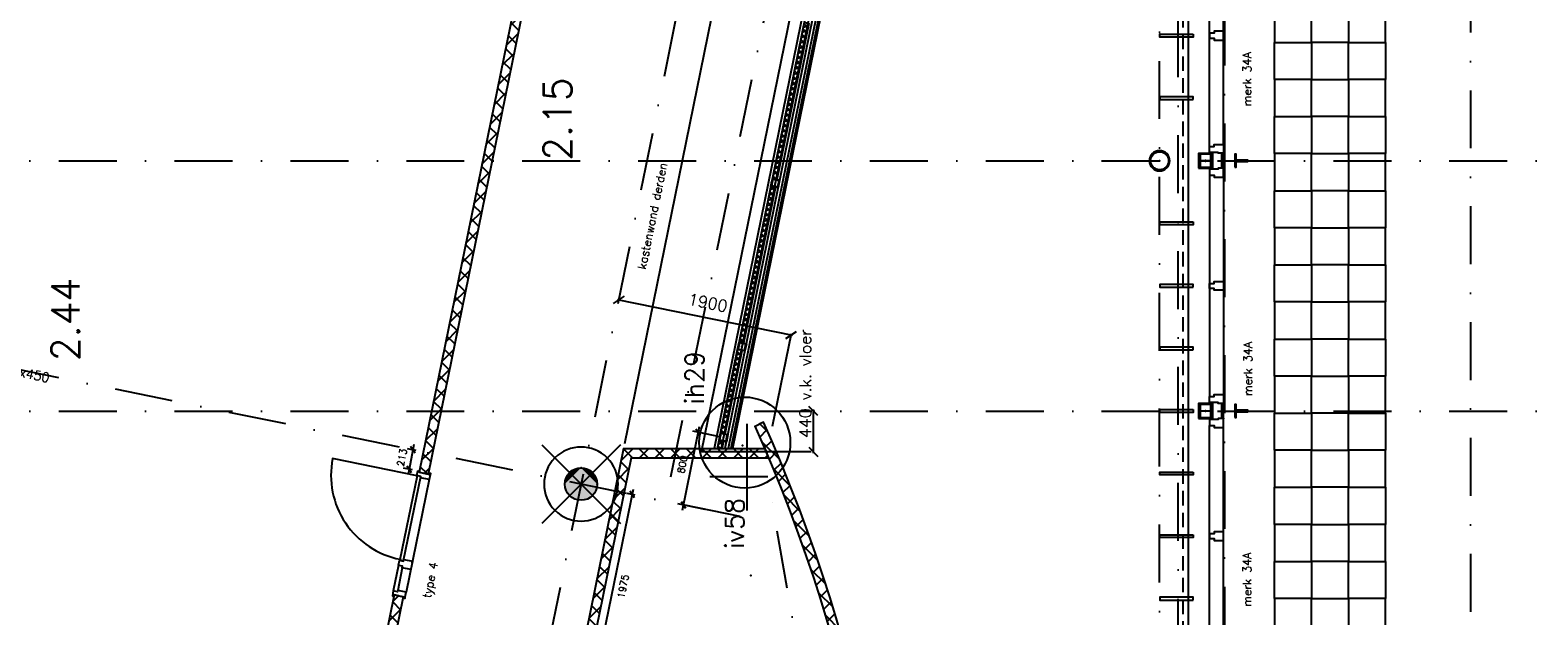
# Model space of a CAD drawing. Extents: x -33346 to 151546, y -8083 to 129543.
# Tile 40 of 68: x 24143 to 40408, y 48437 to 54756. Entities that reach past the tile are written whole.
import ezdxf
from ezdxf.enums import TextEntityAlignment as Align

# ---------------------------------------------------------------- set-up
doc = ezdxf.new("R2010")
doc.units = 0
doc.header["$LTSCALE"] = 50
doc.header["$MEASUREMENT"] = 0
doc.header["$PDSIZE"] = -1
for name, pattern in [('DASHDOT', [25, 12.5, -6.25, 0, -6.25]), ('HIDDEN2', [0.1875, 0.125, -0.0625]), ('XREF2$0$DASHDOT', [25, 12.5, -6.25, 0, -6.25]), ('XREF2$0$DD1', [2.66667, 1.66667, -0.5, 0, -0.5]), ('XREF2$0$HIDDEN', [9.375, 6.25, -3.125])]:
    doc.linetypes.add(name, pattern=pattern)
doc.layers.get('0').update_dxf_attribs({"linetype": 'CONTINUOUS'})
doc.layers.get('DEFPOINTS').update_dxf_attribs({"linetype": 'CONTINUOUS'})
for name, color, linetype in [('00', 7, 'CONTINUOUS'), ('_BRANDCOMPART', 6, 'DASHDOT'), ('_DETAILNUMMERS', 4, 'CONTINUOUS'), ('_DETAILNUMMERSTEKST', 4, 'CONTINUOUS'), ('A--01A1_ACEER', 1, 'CONTINUOUS'), ('A--A21--_F-23-', 9, 'CONTINUOUS'), ('A--A22--_F123-', 9, 'CONTINUOUS'), ('A--A28--_F-2--', 7, 'CONTINUOUS'), ('A--A28--_F12--', 7, 'CONTINUOUS'), ('A--L13A4C_VLOEREN', 4, 'HIDDEN2'), ('A--L21--', 3, 'CONTINUOUS'), ('A--L21--_F-2--', 7, 'CONTINUOUS'), ('A--L21--LICHTE_BINNEN', 2, 'CONTINUOUS'), ('A--L21A1_BUITENWAND', 1, 'CONTINUOUS'), ('A--L21A2_BUITENWAND', 2, 'CONTINUOUS'), ('A--L21D2_BUITENWANDEN', 2, 'CONTINUOUS'), ('A--L22--', 7, 'CONTINUOUS'), ('A--L22--_F-2--', 7, 'CONTINUOUS'), ('A--L22A1_BINNENWAND', 1, 'CONTINUOUS'), ('A--L22A2_BINNENWAND', 2, 'CONTINUOUS'), ('A--L22AC1_BINNENWAND', 1, 'HIDDEN2'), ('A--L28--', 7, 'CONTINUOUS'), ('A--L28--_F-2--', 7, 'CONTINUOUS'), ('A--L28--_F12--', 7, 'CONTINUOUS'), ('A--L28D4_KONSTRUKTIES', 4, 'CONTINUOUS'), ('A--L32--', 7, 'CONTINUOUS'), ('A--L32--_F123-', 1, 'CONTINUOUS'), ('A--L32--_F123-DRAAIR', 7, 'CONTINUOUS'), ('A--M$1A-_F123-', 1, 'CONTINUOUS'), ('A--M1$A-_F123-', 1, 'CONTINUOUS'), ('A--T$1A-25_TEKST', 2, 'CONTINUOUS'), ('A--T$1A-_F123-_RNR', 4, 'CONTINUOUS'), ('A--T01A-70_TEKST', 5, 'CONTINUOUS'), ('TEKST_KOZIJNMERK', 2, 'CONTINUOUS'), ('X--LR---_CP', 7, 'CONTINUOUS'), ('XREF2$0$A--L$7A-_STRAMIEN', 1, 'XREF2$0$DASHDOT'), ('XREF2$0$A--L$7AC3-_STRAMIE', 3, 'XREF2$0$DASHDOT'), ('XREF2$0$A--L90--_F---402', 250, 'CONTINUOUS'), ('XREF2$0$A--L90--_F-23-', 7, 'CONTINUOUS'), ('XREF2$0$A--L90--_F123-', 7, 'CONTINUOUS'), ('XREF2$0$A--T$7A8-_STRAMIEN', 8, 'XREF2$0$DASHDOT'), ('XREF2$0$STRAMIEN', 1, 'XREF2$0$DD1')]:
    doc.layers.add(name, color=color, linetype=linetype)
doc.styles.add('ALFA-0_25', font='ROMANS')
doc.styles.add('B-01', font='SIMPLEX.SHX', dxfattribs={"width": 0.8, "height": 4.5})
doc.styles.add('HIEMSTRA', font='romans.shx')
doc.dimstyles.get("Standard").update_dxf_attribs({"dimscale": 40, "dimtxt": 2.5, "dimasz": 2, "dimexe": 0.3, "dimexo": 0.3, "dimgap": 2, "dimtad": 1, "dimdec": 0, "dimzin": 0, "dimtxsty": 'HIEMSTRA', "dimblk1": 'OBLIQUE', "dimblk2": 'OBLIQUE', "dimsah": 1, "dimcen": -0.09, "dimdle": 0.3, "dimse1": 1, "dimclrd": 2, "dimclre": 2, "dimclrt": 3, "dimazin": 3, "dimtfac": 1, "dimtdec": 4, "dimtofl": 0, "dimtmove": 0, "dimatfit": 3, "dimtvp": 625, "dimtolj": 1, "dimtzin": 0})
doc.dimstyles.new('STANDARD$0', dxfattribs={"dimscale": 50, "dimtxt": 2.5, "dimasz": 2, "dimexe": 2, "dimexo": 0, "dimgap": 2, "dimtad": 1, "dimdec": 0, "dimzin": 0, "dimtxsty": 'ALFA-0_25', "dimblk1": 'OBLIQUE', "dimblk2": 'OBLIQUE', "dimsah": 1, "dimcen": -3, "dimdle": 2, "dimclrd": 1, "dimclre": 1, "dimclrt": 2, "dimazin": 3, "dimtfac": 0.666667, "dimtofl": 0, "dimtmove": 0, "dimatfit": 3, "dimtvp": 0.833333, "dimtolj": 1, "dimtzin": 0})
pattern_1 = [(45, (-30585.21, -50191.86), (-84.85281, 84.85281), []), (135, (-30585.21, -50191.86), (-84.85281, -84.85281), [])]

# ---------------------------------------------------------------- blocks, each defined once
blk = doc.blocks.new('DR_930TYPE4')
at = {"layer": 'A--L32--_F123-', "color": 1}
for p, q in [((67, 0), (1307, 0)), ((1038, -139), (1322, -139)), ((1057, -94), (1307, -94))]:
    blk.add_line(p, q, dxfattribs=at)
at = {"layer": 'A--L32--_F123-'}
for points in [[(0, -9), (0, 0), (67, 0), (67, -94), (52, -94), (52, -139), (0, -139), (0, -121), (12, -121), (12, -9), (0, -9)], [(969, 0), (1055, 0), (1057, 0), (1057, -94), (1057, -94), (1040, -94), (1040, -137), (1038, -139), (986, -139), (984, -137), (984, -94), (969, -94), (967, -94), (967, 0)], [(1374, -9), (1374, 0), (1307, 0), (1307, -94), (1322, -94), (1322, -139), (1374, -139), (1374, -121), (1362, -121), (1362, -9), (1374, -9)], [(54, -96), (54, -136), (980, -136), (977, -96), (54, -96)]]:
    blk.add_lwpolyline(points, close=True, dxfattribs=at)
blk.add_point((1374, 0), dxfattribs=at)
blk.add_point((1374, 0), dxfattribs=at)
at = {"layer": 'A--L32--_F123-DRAAIR', "color": 1}
blk.add_lwpolyline([(54, -136), (54, -1066, 0.414214), (973, -136)], format="xyb", dxfattribs=at)
at = {"layer": 'X--LR---_CP', "color": 1, "linetype": 'CONTINUOUS'}
blk.add_point((0, 0), dxfattribs=at)
at = {"layer": 'X--LR---_CP', "color": 1}
blk.add_point((982, 0), dxfattribs=at)
blk = doc.blocks.new('*U897')
at = {"layer": 'A--A22--_F123-', "linetype": 'CONTINUOUS'}
h = blk.add_hatch(dxfattribs=at)
h.set_pattern_fill('ALFAKRS', color=256, scale=120, style=0)
h.set_pattern_definition([(45, (-29545.71, -55653.86), (-84.85281, 84.85281), []), (135, (-29545.71, -55653.86), (-84.85281, -84.85281), [])])
h.paths.add_polyline_path([(0, 0), (49, -10), (-1108, -5688), (-1157, -5678), (-1206, -5668), (-49, 10)])
at = {"layer": 'A--L22--_F-2--', "color": 2, "linetype": 'CONTINUOUS'}
for points in [[(0, 0), (-49, 10), (-1206, -5668), (-1157, -5678)], [(0, 0), (49, -10), (-1108, -5688), (-1157, -5678)]]:
    blk.add_lwpolyline(points, dxfattribs=at)
blk = doc.blocks.new('_OBLIQUE')
at = {"color": 0, "linetype": 'BYBLOCK'}
blk.add_line((-0.5, -0.5), (0.5, 0.5), dxfattribs=at)
blk = doc.blocks.new('*D64')
at = {"color": 2, "linetype": 'BYBLOCK'}
for p, q in [((30476, 51849), (32367, 51464)), ((32152, 50483), (32356, 51482))]:
    blk.add_line(p, q, dxfattribs=at)
at = {"layer": 'DEFPOINTS', "color": 0, "linetype": 'BYBLOCK'}
for p in [(32353, 51467), (30288, 50848), (32149, 50468)]:
    blk.add_point(p, dxfattribs=at)
at = {"color": 2, "linetype": 'BYBLOCK', "xscale": 100, "yscale": 100, "zscale": 100}
for p, rotation in [((30491, 51846), 168.4862903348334), ((32353, 51467), 348.4862903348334)]:
    blk.add_blockref('_OBLIQUE', p, dxfattribs=dict(at, rotation=rotation))
at = {"color": 3, "linetype": 'BYBLOCK', "insert": (31454, 51816), "char_height": 125, "attachment_point": 5, "rotation": 348.4863, "style": 'HIEMSTRA'}
blk.add_mtext('\\A1;1900', dxfattribs=at)
blk = doc.blocks.new('*U820')
at = {"layer": 'A--A22--_F123-', "linetype": 'CONTINUOUS'}
h = blk.add_hatch(dxfattribs=at)
h.set_pattern_fill('ALFAKRS', color=256, scale=120, style=0)
h.set_pattern_definition([(45, (-28119.64, -48652.58), (-84.85281, 84.85281), []), (135, (-28119.64, -48652.58), (-84.85281, -84.85281), [])])
h.paths.add_polyline_path([(0, 0), (49, -10), (-642, -3405), (-691, -3395), (-731, -3336), (-49, 10)])
at = {"layer": 'A--L22--_F-2--', "color": 2, "linetype": 'CONTINUOUS'}
for points in [[(0, 0), (-49, 10), (-731, -3336), (-731, -3336)], [(0, 0), (49, -10), (-642, -3405), (-642, -3405)]]:
    blk.add_lwpolyline(points, dxfattribs=at)
blk = doc.blocks.new('*U790')
at = {"layer": 'A--A22--_F123-', "linetype": 'CONTINUOUS'}
h = blk.add_hatch(dxfattribs=at)
h.set_pattern_fill('ALFAKRS', color=256, scale=120, style=0)
h.set_pattern_definition(pattern_1)
h.paths.add_polyline_path([(0, 0), (-41, 50), (1485, 50), (1506, 0), (1527, -50), (41, -50)])
at = {"layer": 'A--L22--_F-2--', "color": 2, "linetype": 'CONTINUOUS'}
for points in [[(-41, 50), (-41, 50), (1485, 50), (1506, 0)], [(41, -50), (41, -50), (1527, -50), (1506, 0)]]:
    blk.add_lwpolyline(points, dxfattribs=at)
blk = doc.blocks.new('XREF2$0$S090024-')
at = {"layer": 'XREF2$0$A--L90--_F---402', "linetype": 'CONTINUOUS'}
for points in [[(-0.000001, 5.999999), (-0.000001, -6)], [(-6.000001, 0), (5.999999, 0)]]:
    blk.add_lwpolyline(points, dxfattribs=at)
blk.add_lwpolyline([(-4.000001, 0, 1), (3.999998, 0, 1)], format="xyb", close=True, dxfattribs=at)
at = {"layer": 'XREF2$0$A--L90--_F-23-', "color": 255}
blk.add_circle((0, 0), 0.0123, dxfattribs=at)
at = {"layer": 'XREF2$0$A--L90--_F123-', "color": 2, "linetype": 'CONTINUOUS'}
for points in [[(-0.000001, 5.999999), (-0.000001, -6)], [(-6.000001, 0), (5.999999, 0)]]:
    blk.add_lwpolyline(points, dxfattribs=at)
blk.add_lwpolyline([(-4.000001, 0, 1), (3.999998, 0, 1)], format="xyb", close=True, dxfattribs=at)
blk = doc.blocks.new('XREF2')
at = {"layer": 'XREF2$0$A--L$7A-_STRAMIEN'}
for p, q in [((-35527.847, 66718.097), (-57057.909, -38976.081)), ((-39289.938, 9050), (-39289.938, 63702.184)), ((-43816.151, 17262.186), (-60097.088, 20578.637))]:
    blk.add_line(p, q, dxfattribs=at)
at = {"layer": 'XREF2$0$A--L$7AC3-_STRAMIE'}
blk.add_line((-38589.938, 89008.057), (-38589.938, -5393.534), dxfattribs=at)
at = {"layer": 'XREF2$0$A--T$7A8-_STRAMIEN', "color": 8}
for p, q in [((-35934.938, 28110.192), (-35934.938, -7328.621)), ((-66167.142, 21100), (-20586.185, 21100)), ((-66167.142, 18400), (-20586.185, 18400))]:
    blk.add_line(p, q, dxfattribs=at)
at = {"layer": 'XREF2$0$STRAMIEN', "color": 8, "linetype": 'XREF2$0$HIDDEN', "ltscale": 0.5}
blk.add_lwpolyline([(-19628.191, 24100), (-39039.938, 24100), (-39039.938, 13250), (-50246.691, 13250), (-59989.832, 15234.692)], dxfattribs=at)
at = {"layer": 'XREF2$0$STRAMIEN', "linetype": 'XREF2$0$DASHDOT', "xscale": 100, "yscale": 100, "rotation": 315}
blk.add_blockref('XREF2$0$S090024-', (-45530.936, 17611.49), dxfattribs=at)
blk = doc.blocks.new('Q020657-')
at = {"layer": 'A--A28--_F-2--', "color": 3, "linetype": 'CONTINUOUS'}
for points in [[(-97, 0), (-110, 0), (-90, 37), (-101, 42)], [(-90, -37), (-101, -42), (-97, 0), (-110, 0)], [(-90, 37), (-101, 42), (-69, 69), (-77, 77)], [(-69, 69), (-77, 77), (-37, 90), (-42, 101)], [(-37, 90), (-42, 101), (0, 97), (0, 110)], [(0, 97), (0, 110), (37, 90), (42, 101)], [(37, 90), (42, 101), (69, 69), (77, 77)], [(69, 69), (77, 77), (90, 37), (101, 42)], [(90, 37), (101, 42), (97, 0), (110, 0)], [(97, 0), (110, 0), (90, -37), (101, -42)], [(-69, -69), (-77, -77), (-90, -37), (-101, -42)], [(-37, -90), (-42, -101), (-69, -69), (-77, -77)], [(0, -97), (0, -110), (-37, -90), (-42, -101)], [(37, -90), (42, -101), (0, -97), (0, -110)], [(69, -69), (77, -77), (37, -90), (42, -101)], [(90, -37), (101, -42), (69, -69), (77, -77)]]:
    blk.add_solid(points, dxfattribs=at)
at = {"layer": 'A--L28--_F-2--', "color": 3, "linetype": 'CONTINUOUS'}
blk.add_lwpolyline([(0, 110, 1), (0, -110, 1), (0, 110), (0, 97, -1), (0, -97, -1), (0, 97)], format="xyb", close=True, dxfattribs=at)
at = {"layer": 'X--LR---_CP', "color": 4, "linetype": 'CONTINUOUS'}
blk.add_point((0, 0), dxfattribs=at)
blk = doc.blocks.new('Q020490-')
at = {"layer": 'A--A28--_F-2--', "color": 3, "linetype": 'CONTINUOUS'}
for points in [[(-2.75, 58), (-70, 66.5), (70, 66.5)], [(-2.75, 58), (-70, 58), (-70, 66.5)], [(-2.75, 58), (70, 66.5), (70, 58)], [(2.75, -58), (-2.75, -58), (-2.75, 58)], [(-2.75, 58), (2.75, 58), (2.75, -58)], [(-2.75, 58), (70, 58), (2.75, 58)], [(70, -66.5), (-70, -58), (-2.75, -58)], [(70, -66.5), (-70, -66.5), (-70, -58)], [(2.75, -58), (70, -66.5), (-2.75, -58)], [(2.75, -58), (70, -58), (70, -66.5)]]:
    blk.add_solid(points, dxfattribs=at)
at = {"layer": 'A--L28--_F-2--', "color": 3, "linetype": 'CONTINUOUS'}
blk.add_lwpolyline([(70, -66.5), (-70, -66.5), (-70, -58), (-2.75, -58), (-2.75, 58), (-70, 58), (-70, 66.5), (70, 66.5), (70, 58), (2.75, 58), (2.75, -58), (70, -58)], close=True, dxfattribs=at)
at = {"layer": 'X--LR---_CP', "color": 2, "linetype": 'CONTINUOUS'}
for p in [(-2.75, 0), (0, 0), (2.75, 0)]:
    blk.add_point(p, dxfattribs=at)
blk = doc.blocks.new('Q020478-')
at = {"layer": 'A--A28--_F12--', "color": 8}
for points in [[(0, 175), (-162, -67), (-175, 0)], [(0, 175), (-175, 0), (-162, 67)], [(0, 175), (-124, -124), (-162, -67)], [(0, 175), (-162, 67), (-124, 124)], [(0, 175), (-67, -162), (-124, -124)], [(0, 175), (-124, 124), (-67, 162)], [(0, 175), (0, -175), (-67, -162)], [(0, 175), (67, 162), (124, 124)], [(0, 175), (124, 124), (162, 67)], [(0, 175), (162, 67), (175, 0)], [(0, 175), (175, 0), (162, -67)], [(0, 175), (162, -67), (124, -124)], [(0, 175), (124, -124), (67, -162)], [(0, 175), (67, -162), (0, -175)]]:
    blk.add_solid(points, dxfattribs=at)
at = {"layer": 'A--L28--_F12--', "color": 3, "linetype": 'CONTINUOUS'}
blk.add_lwpolyline([(0, 175, -1), (0, -175, -1), (0, 175)], format="xyb", close=True, dxfattribs=at)
at = {"layer": 'X--LR---_CP'}
for p in [(0, 175), (175, 0), (175, 0)]:
    blk.add_point(p, dxfattribs=at)
blk = doc.blocks.new('*U764')
at = {"layer": 'A--A22--_F123-', "linetype": 'CONTINUOUS'}
h = blk.add_hatch(dxfattribs=at)
h.set_pattern_fill('ALFAKRS', color=256, scale=120, style=0)
h.set_pattern_definition(pattern_1)
h.paths.add_polyline_path([(0, 0), (-41, 50), (-531, -2355), (-482, -2365), (-433, -2375), (41, -50)])
at = {"layer": 'A--L22--_F-2--', "color": 2, "linetype": 'CONTINUOUS'}
for points in [[(-41, 50), (-41, 50), (-531, -2355), (-482, -2365)], [(41, -50), (41, -50), (-433, -2375), (-482, -2365)]]:
    blk.add_lwpolyline(points, dxfattribs=at)
blk = doc.blocks.new('*U758')
at = {"layer": 'A--A22--_F123-', "linetype": 'CONTINUOUS'}
h = blk.add_hatch(dxfattribs=at)
h.set_pattern_fill('ALFAKRS', color=256, scale=120, style=0)
h.set_pattern_definition([(45, (-33505.23, -42646.86), (-84.85281, 84.85281), []), (135, (-33505.23, -42646.86), (-84.85281, -84.85281), [])])
h.paths.add_polyline_path([(0, 0), (-48, 50, 0.115537), (-1542, 7838), (-1496, 7858), (-1450, 7878, -0.116235), (50, -2)])
at = {"layer": 'A--L22--_F-2--', "color": 2, "linetype": 'CONTINUOUS'}
for points in [[(-48, 50), (-48, 50, 0.115537), (-1542, 7838), (-1496, 7858)], [(50, -2), (50, -2, 0.116235), (-1450, 7878), (-1496, 7858)]]:
    blk.add_lwpolyline(points, format="xyb", dxfattribs=at)
blk = doc.blocks.new('KOZ34A')
at = {"layer": 'A--01A1_ACEER'}
for p, q in [((-150, -2463), (-150, -74)), ((0, -2442), (0, -95))]:
    blk.add_line(p, q, dxfattribs=at)
at = {"layer": 'A--L22A2_BINNENWAND'}
for points in [[(-150, -9), (-150, -74), (-99, -74), (-99, -95), (0, -95), (0, -22), (0, 0), (-15, 0), (-54, 0), (-54, -9)], [(-150, -1242), (-150, -1295), (-99, -1295), (-99, -1316), (0, -1316), (0, -1243), (0, -1221), (-15, -1221), (-99, -1221), (-99, -1242)], [(-150, -2528), (-150, -2463), (-99, -2463), (-99, -2442), (0, -2442), (0, -2515), (0, -2537), (-15, -2537), (-54, -2537), (-54, -2528)]]:
    blk.add_lwpolyline(points, close=True, dxfattribs=at)
at = {"layer": 'X--LR---_CP', "linetype": 'CONTINUOUS'}
blk.add_point((0, 0), dxfattribs=at)
blk = doc.blocks.new('*U548')
at = {"layer": 'A--A21--_F-23-', "linetype": 'CONTINUOUS'}
h = blk.add_hatch(dxfattribs=at)
h.set_pattern_fill('ALFAISO', color=256, scale=50, angle=258.4863, style=0)
h.set_pattern_definition([(318.4863, (-24.497, 4.99), (33.14, 37.4399), []), (18.4863, (-24.497, 4.99), (-15.8539, 47.42), [])])
h.paths.add_polyline_path([(0, 0), (24, -5), (-319, -1690), (-343, -1686), (-368, -1681), (-24, 5)])
at = {"layer": 'A--L21--_F-2--', "color": 2, "linetype": 'CONTINUOUS'}
for points in [[(0, 0), (-24, 5), (-368, -1681), (-343, -1686)], [(0, 0), (24, -5), (-319, -1690), (-343, -1686)]]:
    blk.add_lwpolyline(points, dxfattribs=at)
blk = doc.blocks.new('Q020609-')
at = {"layer": 'A--A28--_F-2--', "color": 3, "linetype": 'CONTINUOUS'}
for points in [[(-35, 35), (-40, -40), (-40, 40)], [(-35, 35), (-40, 40), (40, 40)], [(-35, 35), (-35, -35), (-40, -40)], [(40, 40), (35, 35), (-35, 35)], [(40, 40), (40, -40), (35, 35)], [(40, -40), (35, -35), (35, 35)], [(40, -40), (-40, -40), (-35, -35)], [(40, -40), (-35, -35), (35, -35)]]:
    blk.add_solid(points, dxfattribs=at)
at = {"layer": 'A--L28--_F-2--', "color": 3, "linetype": 'CONTINUOUS'}
blk.add_lwpolyline([(-40, -40), (-35, -35), (-35, 35), (35, 35), (35, -35), (-35, -35), (-40, -40), (40, -40), (40, 40), (-40, 40)], close=True, dxfattribs=at)
at = {"layer": 'X--LR---_CP', "color": 4, "linetype": 'CONTINUOUS'}
for p in [(-40, 0), (0, 0), (40, 0)]:
    blk.add_point(p, dxfattribs=at)
blk = doc.blocks.new('*U546')
at = {"layer": 'A--A21--_F-23-', "linetype": 'CONTINUOUS'}
h = blk.add_hatch(dxfattribs=at)
h.set_pattern_fill('ALFAISO', color=256, scale=50, angle=78.4865, style=0)
h.set_pattern_definition([(138.4865, (24.497, -4.99), (-33.1398, -37.44), []), (198.4865, (24.497, -4.99), (15.854, -47.42), [])])
h.paths.add_polyline_path([(0, 0), (-24, 5), (159, 907), (184, 902), (208, 897), (24, -5)])
at = {"layer": 'A--L21--_F-2--', "color": 2, "linetype": 'CONTINUOUS'}
for points in [[(0, 0), (-24, 5), (159, 907), (184, 902)], [(0, 0), (24, -5), (208, 897), (184, 902)]]:
    blk.add_lwpolyline(points, dxfattribs=at)
blk = doc.blocks.new('*U545')
at = {"layer": 'A--A21--_F-23-', "linetype": 'CONTINUOUS'}
h = blk.add_hatch(dxfattribs=at)
h.set_pattern_fill('ALFAISO', color=256, scale=50, angle=258.4859, style=0)
h.set_pattern_definition([(318.486, (-24.497, 4.99), (33.1402, 37.4396), []), (18.486, (-24.497, 4.99), (-15.8536, 47.4201), [])])
h.paths.add_polyline_path([(0, 0), (24, -5), (-319, -1690), (-343, -1686), (-368, -1681), (-24, 5)])
at = {"layer": 'A--L21--_F-2--', "color": 2, "linetype": 'CONTINUOUS'}
for points in [[(0, 0), (-24, 5), (-368, -1681), (-343, -1686)], [(0, 0), (24, -5), (-319, -1690), (-343, -1686)]]:
    blk.add_lwpolyline(points, dxfattribs=at)
blk = doc.blocks.new('*D439')
at = {"color": 1, "linetype": 'BYBLOCK'}
for p, q in [((28282, 50287), (28220, 49960)), ((28308, 50222), (28212, 50240)), ((28268, 50012), (28172, 50030))]:
    blk.add_line(p, q, dxfattribs=at)
at = {"layer": 'DEFPOINTS', "color": 0, "linetype": 'BYBLOCK'}
for p in [(28308, 50222), (28231, 50019), (28268, 50012)]:
    blk.add_point(p, dxfattribs=at)
at = {"color": 1, "linetype": 'BYBLOCK', "xscale": 60, "yscale": 60, "zscale": 60}
for p, rotation in [((28271, 50228), 79.24464954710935), ((28231, 50019), 259.2446495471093)]:
    blk.add_blockref('_OBLIQUE', p, dxfattribs=dict(at, rotation=rotation))
at = {"color": 2, "linetype": 'BYBLOCK', "insert": (28154, 50145), "char_height": 75, "attachment_point": 5, "rotation": 79.2446, "style": 'ALFA-0_25'}
blk.add_mtext('\\A1;213', dxfattribs=at)
blk = doc.blocks.new('*D441')
at = {"color": 1, "linetype": 'BYBLOCK'}
for p, q in [((30232, 47751), (30653, 49804)), ((30670, 49739), (30582, 49757)), ((30273, 47804), (30185, 47822))]:
    blk.add_line(p, q, dxfattribs=at)
at = {"layer": 'DEFPOINTS', "color": 0, "linetype": 'BYBLOCK'}
for p in [(30641, 49745), (30670, 49739), (30273, 47804)]:
    blk.add_point(p, dxfattribs=at)
at = {"color": 1, "linetype": 'BYBLOCK', "xscale": 60, "yscale": 60, "zscale": 60}
for p, rotation in [((30641, 49745), 78.40438412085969), ((30244, 47810), 258.4043841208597)]:
    blk.add_blockref('_OBLIQUE', p, dxfattribs=dict(at, rotation=rotation))
at = {"color": 2, "linetype": 'BYBLOCK', "insert": (30540, 48756), "char_height": 75, "attachment_point": 5, "rotation": 78.4044, "style": 'ALFA-0_25'}
blk.add_mtext('\\A1;1975', dxfattribs=at)
blk = doc.blocks.new('DETAILNR')
at = {"layer": '_DETAILNUMMERS'}
blk.add_circle((33, -23), 491, dxfattribs=at)
at = {"layer": 'X--LR---_CP'}
blk.add_point((0, 0), dxfattribs=at)
at = {"layer": '_DETAILNUMMERSTEKST', "style": 'ALFA-0_25'}
blk.add_attdef('DETAILNR', text='', height=200, rotation=90, dxfattribs=at).set_placement((-618, 224), align=Align.RIGHT)
blk = doc.blocks.new('*D476')
at = {"layer": 'A--M$1A-_F123-', "color": 2, "linetype": 'CONTINUOUS'}
for p, q in [((32582, 50647), (32607, 50647)), ((32592, 50192), (32592, 50662))]:
    blk.add_line(p, q, dxfattribs=at)
at = {"layer": 'DEFPOINTS', "color": 0, "linetype": 'CONTINUOUS'}
for p in [(32567, 50647), (32592, 50647), (32567, 50207)]:
    blk.add_point(p, dxfattribs=at)
at = {"layer": 'A--M$1A-_F123-', "color": 2, "linetype": 'CONTINUOUS', "xscale": 100, "yscale": 100, "zscale": 100}
for p, rotation in [((32592, 50647), 90), ((32592, 50207), 270)]:
    blk.add_blockref('_OBLIQUE', p, dxfattribs=dict(at, rotation=rotation))
at = {"layer": 'A--M$1A-_F123-', "color": 3, "linetype": 'CONTINUOUS', "insert": (32505, 50942), "char_height": 125, "attachment_point": 5, "rotation": 90, "style": 'HIEMSTRA'}
blk.add_mtext('\\A1;440 v.k. vloer', dxfattribs=at)
blk = doc.blocks.new('*U541')
at = {"layer": 'A--A21--_F-23-', "linetype": 'CONTINUOUS'}
h = blk.add_hatch(dxfattribs=at)
h.set_pattern_fill('ALFAISO', color=256, scale=50, angle=78.4865, style=0)
h.set_pattern_definition([(138.487, (24.497, -4.99), (-33.14, -37.44), []), (198.487, (24.497, -4.99), (15.854, -47.42), [])])
h.paths.add_polyline_path([(0, 0), (-26, 0), (-7, 89), (17, 84), (42, 79), (26, 0)])
at = {"layer": 'A--L21--_F-2--', "color": 2, "linetype": 'CONTINUOUS'}
for points in [[(0, 0), (-26, 0), (-7, 89), (17, 84)], [(0, 0), (26, 0), (42, 79), (17, 84)]]:
    blk.add_lwpolyline(points, dxfattribs=at)
blk = doc.blocks.new('*D477')
at = {"layer": 'A--M$1A-_F123-', "color": 1}
for p, q in [((31361, 50476), (31178, 49575)), ((31583, 50370), (31291, 50429)), ((31424, 49586), (31131, 49646))]:
    blk.add_line(p, q, dxfattribs=at)
at = {"layer": 'DEFPOINTS', "color": 0}
for p in [(31583, 50370), (31190, 49634), (31424, 49586)]:
    blk.add_point(p, dxfattribs=at)
at = {"layer": 'A--M$1A-_F123-', "color": 1, "xscale": 60, "yscale": 60, "zscale": 60}
for p, rotation in [((31349, 50417), 78.48629033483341), ((31190, 49634), 258.4862903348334)]:
    blk.add_blockref('_OBLIQUE', p, dxfattribs=dict(at, rotation=rotation))
at = {"layer": 'A--M$1A-_F123-', "color": 2, "insert": (31179, 50070), "char_height": 75, "attachment_point": 5, "rotation": 78.4863, "style": 'ALFA-0_25'}
blk.add_mtext('\\A1;800', dxfattribs=at)

msp = doc.modelspace()

# ---------------------------------------------------------------- linework, layer by layer
at = {"layer": '_BRANDCOMPART'}
msp.add_lwpolyline([(33281, 37865.5), (33281, 39668.6), (32377.7, 39668.6), (32947.8, 45038.2), (32101.3, 49936.6), (31055, 49935.1), (34088, 64824.4)], dxfattribs=at)
at = {"layer": 'A--L13A4C_VLOEREN', "linetype": 'DASHDOT'}
msp.add_lwpolyline([(19859.1, 46685.8), (25695.9, 45496.9), (36527, 45496.9), (36527, 56518.9), (36927, 56518.9)], dxfattribs=at)
at = {"layer": 'A--L21--LICHTE_BINNEN'}
msp.add_lwpolyline([(30557.9, 50296.1), (33406.1, 64278)], dxfattribs=at)
at = {"layer": 'A--L21A1_BUITENWAND'}
for p, q in [((31386.8, 50206.9), (34301, 64513.1)), ((32567.1, 50206.9), (31386.8, 50206.9))]:
    msp.add_line(p, q, dxfattribs=at)
at = {"layer": 'A--L21A1_BUITENWAND', "color": 4}
msp.add_line((31876.1, 50507.4), (31876.1, 49574.3), dxfattribs=at)
at = {"layer": 'A--L21A1_BUITENWAND'}
for points in [[(34595, 64578.7), (31674.6, 50241.9)], [(34434.7, 64543.1), (31521.5, 50241.9)], [(34514.8, 64561), (31598.1, 50241.9)]]:
    msp.add_lwpolyline(points, dxfattribs=at)
at = {"layer": 'A--L21A2_BUITENWAND'}
for points in [[(34624.9, 64585.3), (31703.2, 50241.9)], [(34472, 64551.2), (31562.5, 50267.6)], [(34557.6, 64570.6), (31638.9, 50241.9)], [(34162.8, 62226.4), (31721.5, 50241.9)]]:
    msp.add_lwpolyline(points, dxfattribs=at)
at = {"layer": 'A--L21D2_BUITENWANDEN'}
msp.add_line((36635.5, 60313.2), (36635.5, 39956.9), dxfattribs=at)
at = {"layer": 'A--L22A1_BINNENWAND'}
for points in [[(37566.1, 55023.5), (37566.1, 54623.5), (37966.1, 54623.5), (37966.1, 55023.5)], [(38366.1, 55023.5), (38366.1, 54623.5), (37966.1, 54623.5), (37966.1, 55023.5)], [(38366.1, 55023.5), (38366.1, 54623.5), (38766.1, 54623.5), (38766.1, 55023.5)], [(37566.1, 54223.5), (37566.1, 54623.5), (37966.1, 54623.5), (37966.1, 54223.5)], [(38366.1, 54223.5), (38366.1, 54623.5), (37966.1, 54623.5), (37966.1, 54223.5)], [(38366.1, 54223.5), (38366.1, 54623.5), (38766.1, 54623.5), (38766.1, 54223.5)], [(37566.1, 54223.5), (37566.1, 53823.5), (37966.1, 53823.5), (37966.1, 54223.5)], [(38366.1, 54223.5), (38366.1, 53823.5), (37966.1, 53823.5), (37966.1, 54223.5)], [(38366.1, 54223.5), (38366.1, 53823.5), (38766.1, 53823.5), (38766.1, 54223.5)], [(37566.1, 53423.5), (37566.1, 53823.5), (37966.1, 53823.5), (37966.1, 53423.5)], [(38366.1, 53423.5), (38366.1, 53823.5), (37966.1, 53823.5), (37966.1, 53423.5)], [(38366.1, 53423.5), (38366.1, 53823.5), (38766.1, 53823.5), (38766.1, 53423.5)], [(37566.1, 53423.5), (37566.1, 53023.5), (37966.1, 53023.5), (37966.1, 53423.5)], [(38366.1, 53423.5), (38366.1, 53023.5), (37966.1, 53023.5), (37966.1, 53423.5)], [(38366.1, 53423.5), (38366.1, 53023.5), (38766.1, 53023.5), (38766.1, 53423.5)], [(37566.1, 52623.5), (37566.1, 53023.5), (37966.1, 53023.5), (37966.1, 52623.5)], [(38366.1, 52623.5), (38366.1, 53023.5), (37966.1, 53023.5), (37966.1, 52623.5)], [(38366.1, 52623.5), (38366.1, 53023.5), (38766.1, 53023.5), (38766.1, 52623.5)], [(37566.1, 52623.5), (37566.1, 52223.5), (37966.1, 52223.5), (37966.1, 52623.5)], [(38366.1, 52623.5), (38366.1, 52223.5), (37966.1, 52223.5), (37966.1, 52623.5)], [(38366.1, 52623.5), (38366.1, 52223.5), (38766.1, 52223.5), (38766.1, 52623.5)], [(37566.1, 51823.5), (37566.1, 52223.5), (37966.1, 52223.5), (37966.1, 51823.5)], [(38366.1, 51823.5), (38366.1, 52223.5), (37966.1, 52223.5), (37966.1, 51823.5)], [(38366.1, 51823.5), (38366.1, 52223.5), (38766.1, 52223.5), (38766.1, 51823.5)], [(37566.1, 51823.5), (37566.1, 51423.5), (37966.1, 51423.5), (37966.1, 51823.5)], [(38366.1, 51823.5), (38366.1, 51423.5), (37966.1, 51423.5), (37966.1, 51823.5)], [(38366.1, 51823.5), (38366.1, 51423.5), (38766.1, 51423.5), (38766.1, 51823.5)], [(37566.1, 51023.5), (37566.1, 51423.5), (37966.1, 51423.5), (37966.1, 51023.5)], [(38366.1, 51023.5), (38366.1, 51423.5), (37966.1, 51423.5), (37966.1, 51023.5)], [(38366.1, 51023.5), (38366.1, 51423.5), (38766.1, 51423.5), (38766.1, 51023.5)], [(37566.1, 51023.5), (37566.1, 50623.5), (37966.1, 50623.5), (37966.1, 51023.5)], [(38366.1, 51023.5), (38366.1, 50623.5), (37966.1, 50623.5), (37966.1, 51023.5)], [(38366.1, 51023.5), (38366.1, 50623.5), (38766.1, 50623.5), (38766.1, 51023.5)], [(37566.1, 50223.5), (37566.1, 50623.5), (37966.1, 50623.5), (37966.1, 50223.5)], [(38366.1, 50223.5), (38366.1, 50623.5), (37966.1, 50623.5), (37966.1, 50223.5)], [(38366.1, 50223.5), (38366.1, 50623.5), (38766.1, 50623.5), (38766.1, 50223.5)], [(37566.1, 50223.5), (37566.1, 49823.5), (37966.1, 49823.5), (37966.1, 50223.5)], [(38366.1, 50223.5), (38366.1, 49823.5), (37966.1, 49823.5), (37966.1, 50223.5)], [(38366.1, 50223.5), (38366.1, 49823.5), (38766.1, 49823.5), (38766.1, 50223.5)], [(37566.1, 49423.5), (37566.1, 49823.5), (37966.1, 49823.5), (37966.1, 49423.5)], [(38366.1, 49423.5), (38366.1, 49823.5), (37966.1, 49823.5), (37966.1, 49423.5)], [(38366.1, 49423.5), (38366.1, 49823.5), (38766.1, 49823.5), (38766.1, 49423.5)], [(37566.1, 49423.5), (37566.1, 49023.5), (37966.1, 49023.5), (37966.1, 49423.5)], [(38366.1, 49423.5), (38366.1, 49023.5), (37966.1, 49023.5), (37966.1, 49423.5)], [(38366.1, 49423.5), (38366.1, 49023.5), (38766.1, 49023.5), (38766.1, 49423.5)], [(37566.1, 48623.5), (37566.1, 49023.5), (37966.1, 49023.5), (37966.1, 48623.5)], [(38366.1, 48623.5), (38366.1, 49023.5), (37966.1, 49023.5), (37966.1, 48623.5)], [(38366.1, 48623.5), (38366.1, 49023.5), (38766.1, 49023.5), (38766.1, 48623.5)], [(37566.1, 48623.5), (37566.1, 48223.5), (37966.1, 48223.5), (37966.1, 48623.5)], [(38366.1, 48623.5), (38366.1, 48223.5), (37966.1, 48223.5), (37966.1, 48623.5)], [(38366.1, 48623.5), (38366.1, 48223.5), (38766.1, 48223.5), (38766.1, 48623.5)]]:
    msp.add_lwpolyline(points, close=True, dxfattribs=at)
at = {"layer": 'A--L22A2_BINNENWAND'}
for points in [[(36690.5, 54711.9), (36690.5, 54681.9), (36330.5, 54681.9), (36330.5, 54711.9)], [(36690.5, 54006.9), (36690.5, 54036.9), (36330.5, 54036.9), (36330.5, 54006.9)], [(37000, 53275.4), (37000.2, 53418.4), (37012.2, 53418.4), (37012, 53275.4)], [(36690.5, 52686.9), (36690.5, 52656.9), (36330.5, 52656.9), (36330.5, 52686.9)], [(36690.5, 51981.9), (36690.5, 52011.9), (36330.5, 52011.9), (36330.5, 51981.9)], [(36690.5, 51306.9), (36690.5, 51336.9), (36330.5, 51336.9), (36330.5, 51306.9)], [(36690.5, 50661.9), (36690.5, 50631.9), (36330.5, 50631.9), (36330.5, 50661.9)], [(37000, 50575.4), (37000.2, 50718.4), (37012.2, 50718.4), (37012, 50575.4)], [(36690.5, 49986.9), (36690.5, 49956.9), (36330.5, 49956.9), (36330.5, 49986.9)], [(36690.5, 49311.9), (36690.5, 49281.9), (36330.5, 49281.9), (36330.5, 49311.9)], [(36690.5, 48606.9), (36690.5, 48636.9), (36330.5, 48636.9), (36330.5, 48606.9)]]:
    msp.add_lwpolyline(points, close=True, dxfattribs=at)
at = {"layer": 'A--L22AC1_BINNENWAND', "color": 2, "linetype": 'BYBLOCK'}
for points in [[(36747, 53266.9), (36900, 53266.9), (36900, 53426.9), (36747, 53426.9)], [(36757, 53276.9), (36890, 53276.9), (36890, 53416.9), (36757, 53416.9)], [(36747, 50566.8), (36900, 50566.8), (36900, 50726.8), (36747, 50726.8)], [(36757, 50576.8), (36890, 50576.8), (36890, 50716.8), (36757, 50716.8)]]:
    msp.add_lwpolyline(points, close=True, dxfattribs=at)
at = {"layer": 'A--L28D4_KONSTRUKTIES'}
for points in [[(37140, 53276.8), (37155, 53276.8), (37155, 53339.3), (37280, 53339.3), (37280, 53354.3), (37155, 53354.3), (37155, 53416.8), (37140, 53416.8)], [(37140, 50576.8), (37155, 50576.8), (37155, 50639.3), (37280, 50639.3), (37280, 50654.3), (37155, 50654.3), (37155, 50716.8), (37140, 50716.8)]]:
    msp.add_lwpolyline(points, close=True, dxfattribs=at)
at = {"layer": 'X--LR---_CP'}
msp.add_point((31916.6, 48872.7), dxfattribs=at)

# ---------------------------------------------------------------- block references
at = {"linetype": 'CONTINUOUS'}
for p in [(37015, 55965.4), (37015, 50565.4)]:
    msp.add_blockref('KOZ34A', p, dxfattribs=at)
at = {"linetype": 'CONTINUOUS', "xscale": -1, "rotation": 180}
msp.add_blockref('KOZ34A', (37015, 50728.3), dxfattribs=at)
at = {"layer": '00', "linetype": 'CONTINUOUS'}
ref = msp.add_blockref('DETAILNR', (31829.1, 50273.2), dxfattribs=dict(at, rotation=90))
ref.add_attrib('DETAILNR', 'ih29', dxfattribs={"layer": '_DETAILNUMMERSTEKST', "height": 200, "rotation": 90, "style": 'ALFA-0_25'}).set_placement((31410.3, 51293.8), align=Align.RIGHT)
at = {"layer": 'A--L21--', "linetype": 'CONTINUOUS'}
for name, p in [('*U897', (29545.7, 55653.9)), ('*U764', (30585.2, 50191.9)), ('*U790', (30585.2, 50191.9)), ('*U820', (28119.6, 48652.6))]:
    msp.add_blockref(name, p, dxfattribs=at)
at = {"layer": 'A--L21--', "color": 1}
for name, p in [('*U548', (32518, 54833.1)), ('*U545', (32158.7, 53069.2)), ('*U546', (31615.8, 50403.9)), ('*U541', (31582.8, 50241.9))]:
    msp.add_blockref(name, p, dxfattribs=at)
at = {"layer": 'A--L22--', "linetype": 'CONTINUOUS'}
msp.add_blockref('*U758', (33505.2, 42646.9), dxfattribs=at)
at = {"layer": 'A--L28--', "linetype": 'CONTINUOUS'}
for name, p in [('Q020657-', (36327, 53346.9)), ('Q020478-', (30086, 49858.3))]:
    msp.add_blockref(name, p, dxfattribs=at)
at = {"layer": 'A--L28--', "color": 2, "linetype": 'CONTINUOUS', "rotation": 90}
for p in [(36823.5, 53346.9), (36823.5, 50646.8)]:
    msp.add_blockref('Q020490-', p, dxfattribs=at)
at = {"layer": 'A--L28--', "color": 1, "rotation": 348.4862903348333}
msp.add_blockref('Q020609-', (32181.4, 53105.4), dxfattribs=at)
at = {"layer": 'A--L28--', "color": 1, "xscale": -1}
for p, rotation in [((32181.4, 53105.5), 168.4862903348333), ((32181.4, 53105.4), 168.4862903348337), ((31822.1, 51341.7), 168.4862903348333), ((31622.5, 50361.8), 168.4862903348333)]:
    msp.add_blockref('Q020609-', p, dxfattribs=dict(at, rotation=rotation))
at = {"layer": 'A--L32--', "linetype": 'CONTINUOUS', "rotation": 258.4867771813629}
msp.add_blockref('DR_930TYPE4', (28460.9, 49973), dxfattribs=at)
at = {"layer": 'A--T01A-70_TEKST', "color": 4}
msp.add_blockref('XREF2', (75617.3, 32246.9), dxfattribs=at)

# ---------------------------------------------------------------- texts
at = {"layer": 'A--L21A1_BUITENWAND', "color": 4, "insert": (31642.7, 49160.1), "char_height": 200, "width": 1, "attachment_point": 1, "rotation": 90, "style": 'ALFA-0_25'}
msp.add_mtext('iv58', dxfattribs=at)
at = {"layer": 'A--T$1A-25_TEKST', "style": 'B-01'}
msp.add_text('Kolom 350x450', height=100, rotation=348.47958, dxfattribs=at).set_placement((23291.4, 51167.5))
at = {"layer": 'A--T$1A-_F123-_RNR', "style": 'ALFA-0_25'}
for s, p in [('2.15 ', (29982, 53346.9)), ('2.44', (24674.8, 51184.5))]:
    msp.add_text(s, height=300, rotation=90, dxfattribs=at).set_placement(p)
at = {"layer": 'TEKST_KOZIJNMERK', "style": 'B-01'}
for s, rotation, p in [('merk 34A', 90, (37316.5, 53936)), ('kastenwand derden', 78.486, (30783.5, 52170.5)), ('merk 34A', 90, (37324.5, 50809.5)), ('type 4', 78.486, (28464.4, 48624.2)), ('merk 34A', 90, (37316.5, 48536))]:
    msp.add_text(s, height=90, rotation=rotation, dxfattribs=at).set_placement(p)

# ---------------------------------------------------------------- dimensions: what is measured, and where the dimension line sits
at = {"layer": 'A--M$1A-_F123-', "linetype": 'CONTINUOUS'}
dim = msp.add_aligned_dim(p1=(30287.6, 50847.6), p2=(32149.3, 50468.4), distance=1019.2, dimstyle='STANDARD', override={"dimscale": 50, "dimtxsty": 'HIEMSTRA'}, dxfattribs=at)
dim.commit()
dim.dimension.update_dxf_attribs({"geometry": '*D64', "text_midpoint": (31454.3, 51816)})
dim = msp.add_linear_dim(base=(32592.2, 50646.9), p1=(32567.1, 50206.9), p2=(32567.1, 50646.9), angle=90, text='<> v.k. vloer', dimstyle='STANDARD$0', override={"dimexe": 0.3, "dimexo": 0.3, "dimtxsty": 'HIEMSTRA', "dimcen": -0.09, "dimdle": 0.3, "dimse1": 1, "dimclrd": 2, "dimclre": 2, "dimclrt": 3, "dimtfac": 1, "dimtdec": 4, "dimtvp": 625}, dxfattribs=at)
dim.commit()
dim.dimension.update_dxf_attribs({"geometry": '*D476', "text_midpoint": (32505.1, 50941.9), "dimtype": 160})
at = {"layer": 'A--M$1A-_F123-'}
dim = msp.add_linear_dim(base=(31189.7, 49633.5), p1=(31583.3, 50369.7), p2=(31423.6, 49585.9), angle=258.48629, dimstyle='STANDARD$0', override={"dimscale": 30}, dxfattribs=at)
dim.commit()
dim.dimension.update_dxf_attribs({"geometry": '*D477', "text_midpoint": (31179.1, 50070.4), "dimtype": 161})
at = {"layer": 'A--M1$A-_F123-'}
for base, p1, p2, angle, picture, middle in [((28231.4, 50019.3), (28307.8, 50221.5), (28268, 50012.3), 259.24465, '*D439', (28153.9, 50145.1)), ((30641.2, 49745.3), (30273.4, 47804.3), (30670.4, 49739.3), 78.40438, '*D441', (30540.4, 48755.8))]:
    dim = msp.add_linear_dim(base=base, p1=p1, p2=p2, angle=angle, dimstyle='STANDARD$0', override={"dimscale": 30, "dimblk1": 'OBLIQUE', "dimblk2": 'OBLIQUE'}, dxfattribs=at)
    dim.commit()
    dim.dimension.update_dxf_attribs({"geometry": picture, "text_midpoint": middle, "dimtype": 161})

doc.saveas('drawing.dxf')
